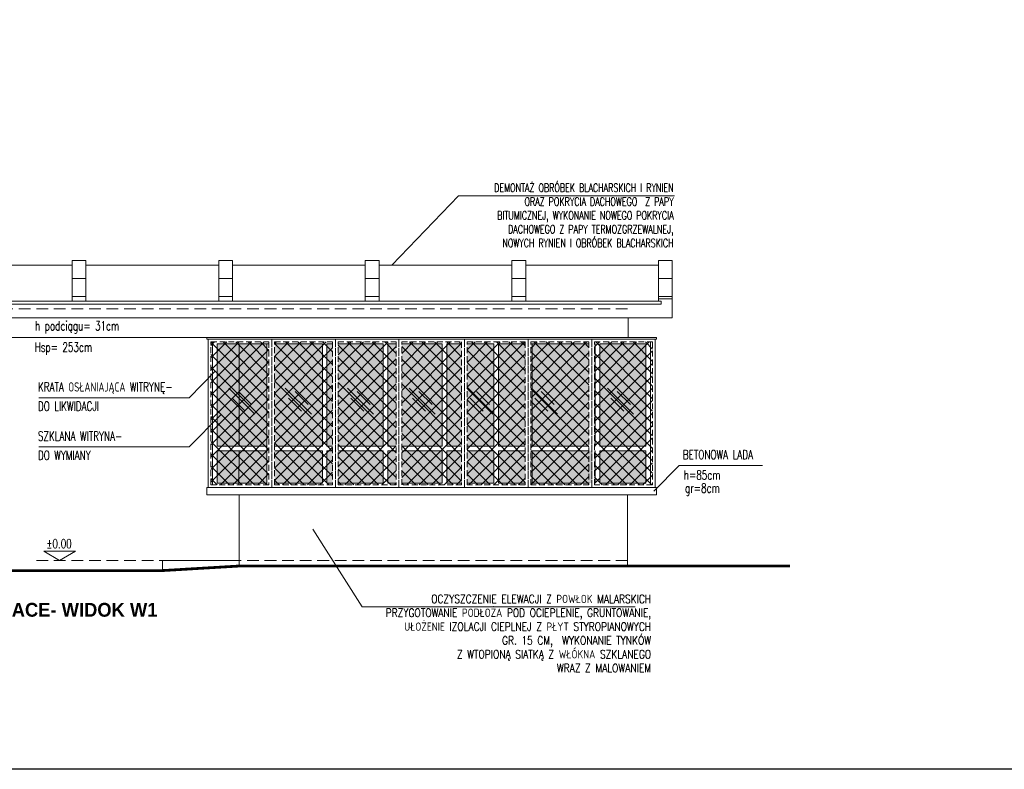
# Model space of a CAD drawing. Header units: millimetres. Extents: x 16698 to 93787, y -21104 to 39413.
# Tile 186 of 256: x 28724 to 29792, y 9527 to 10340. Entities that reach past the tile are written whole.
import ezdxf
from ezdxf.enums import TextEntityAlignment as Align

# ---------------------------------------------------------------- set-up
doc = ezdxf.new("R2010")
doc.units = ezdxf.units.MM
doc.linetypes.add('HIDDEN', pattern=[9.525, 6.35, -3.175])
for name, color, linetype, lineweight in [('!MODUS_OPIS', 3, 'Continuous', 13), ('__MODUS_ŚCIANY', 2, 'Continuous', 35), ('_MODUS_DEMONTAŻ', 251, 'HIDDEN', 13), ('Hatch', 4, 'Continuous', 5), ('Okna', 3, 'Continuous', 13), ('Opis', 8, 'Continuous', 13), ('Widok', 1, 'Continuous', 15)]:
    doc.layers.add(name, color=color, linetype=linetype, lineweight=lineweight)
doc.styles.add('ARCHETYP', font='romans.shx', dxfattribs={"height": 15})
doc.styles.add('STYLE10', font='arialbd.ttf')
doc.styles.add('TXT', font='simplex.shx', dxfattribs={"width": 0.8})

msp = doc.modelspace()

# ---------------------------------------------------------------- hatches: boundary and pattern name
at = {"layer": '_MODUS_DEMONTAŻ'}
h = msp.add_hatch(dxfattribs=at)
h.set_pattern_fill('ANSI37', color=256, scale=3)
h.set_pattern_definition([(45, (5744.09, 0), (-6.735192, 6.735192), []), (135, (5744.09, 0), (-6.735192, -6.735192), [])])
h.paths.add_polyline_path([(28931.49179, 9990.23322), (28994.49179, 9990.23322), (28994.49179, 9835.23322), (28931.49179, 9835.23322)])
h.paths.add_polyline_path([(29000.49179, 9990.23322), (29063.49179, 9990.23322), (29063.49179, 9835.23322), (29000.49179, 9835.23322)])
h.paths.add_polyline_path([(29069.49179, 9990.23322), (29132.49179, 9990.23322), (29132.49179, 9835.23322), (29069.49179, 9835.23322)])
h.paths.add_polyline_path([(29138.49179, 9990.23322), (29203.49179, 9990.23322), (29203.49179, 9835.23322), (29138.49179, 9835.23322)])
h.paths.add_polyline_path([(29209.53637, 9990.23322), (29272.53637, 9990.23322), (29272.53637, 9835.23322), (29209.53637, 9835.23322)])
h.paths.add_polyline_path([(29278.53637, 9990.23322), (29341.53637, 9990.23322), (29341.53637, 9835.23322), (29278.53637, 9835.23322)])
h.paths.add_polyline_path([(29347.53637, 9990.23322), (29410.53637, 9990.23322), (29410.53637, 9835.23322), (29347.53637, 9835.23322)])
at = {"layer": 'Hatch'}
h = msp.add_hatch(color=254, dxfattribs=at)
h.dxf.hatch_style = 1
h.paths.add_polyline_path([(29000.49179, 9988.23322), (29052.39454, 9988.23322), (29052.39454, 9877.23322), (29000.49179, 9877.23322)])
h.paths.add_polyline_path([(29052.39454, 9872.23322), (29000.49179, 9872.23322), (29000.49179, 9837.23322), (29052.39454, 9837.23322)])
h.paths.add_polyline_path([(28938.39432, 9988.23322), (28991.99179, 9988.23322), (28991.99179, 9877.23322), (28938.39432, 9877.23322)])
h.paths.add_polyline_path([(28938.39432, 9872.23322), (28991.99179, 9872.23322), (28991.99179, 9837.23322), (28938.39432, 9837.23322)])
h.paths.add_polyline_path([(29069.49179, 9872.23322), (29118.39454, 9872.23322), (29118.39454, 9837.23322), (29069.49179, 9837.23322)])
h.paths.add_polyline_path([(29118.39454, 9877.23322), (29069.49179, 9877.23322), (29069.49179, 9988.23322), (29118.39454, 9988.23322)])
h.paths.add_polyline_path([(29057.39454, 9988.23322), (29063.49179, 9988.23322), (29063.49179, 9877.23322), (29057.39454, 9877.23322)])
h.paths.add_polyline_path([(29057.39454, 9872.23322), (29063.49179, 9872.23322), (29063.49179, 9837.23322), (29057.39454, 9837.23322)])
h.paths.add_polyline_path([(29182.39454, 9988.23322), (29138.49179, 9988.23322), (29138.49179, 9877.23322), (29182.39454, 9877.23322)])
h.paths.add_polyline_path([(29138.49179, 9837.23322), (29182.39454, 9837.23322), (29182.39454, 9872.23322), (29138.49179, 9872.23322)])
h.paths.add_polyline_path([(29123.39454, 9872.23322), (29132.49179, 9872.23322), (29132.49179, 9837.23322), (29123.39454, 9837.23322)])
h.paths.add_polyline_path([(29203.49179, 9877.23322), (29187.39454, 9877.23322), (29187.39454, 9988.23322), (29203.49179, 9988.23322)])
h.paths.add_polyline_path([(29187.39454, 9872.23322), (29203.49179, 9872.23322), (29203.49179, 9837.23322), (29187.39454, 9837.23322)])
h.paths.add_polyline_path([(29209.53637, 9988.23322), (29238.39454, 9988.23322), (29238.39454, 9877.23322), (29209.53637, 9877.23322)])
h.paths.add_polyline_path([(29238.39454, 9872.23322), (29209.53637, 9872.23322), (29209.53637, 9837.23322), (29238.39454, 9837.23322)])
h.paths.add_polyline_path([(29243.39454, 9872.23322), (29272.53637, 9872.23322), (29272.53637, 9837.23322), (29243.39454, 9837.23322)])
h.paths.add_polyline_path([(29272.53637, 9877.23322), (29243.39454, 9877.23322), (29243.39454, 9988.23322), (29272.53637, 9988.23322)])
h.paths.add_polyline_path([(29278.53637, 9988.23322), (29341.53637, 9988.23322), (29341.53637, 9877.23322), (29278.53637, 9877.23322)])
h.paths.add_polyline_path([(29278.53637, 9872.23322), (29344.53637, 9872.23322), (29344.53637, 9837.23322), (29278.53637, 9837.23322)])
h.paths.add_polyline_path([(29353.39454, 9988.23322), (29403.39454, 9988.23322), (29403.39454, 9877.23322), (29353.39454, 9877.23322)])
h.paths.add_polyline_path([(29353.39454, 9837.23322), (29403.39454, 9837.23322), (29403.39454, 9872.23322), (29353.39454, 9872.23322)])
h.paths.add_polyline_path([(29348.39454, 9877.23322), (29347.53637, 9877.23322), (29347.53637, 9988.23322), (29348.39454, 9988.23322)])
h.paths.add_polyline_path([(29348.39454, 9872.23322), (29347.53637, 9872.23322), (29347.53637, 9837.23322), (29348.39454, 9837.23322)])
h = msp.add_hatch(color=254, dxfattribs=at)
h.dxf.hatch_style = 1
h.paths.add_polyline_path([(29123.39454, 9988.23322), (29132.49179, 9988.23322), (29132.49179, 9877.23322), (29123.39454, 9877.23322)])

# ---------------------------------------------------------------- linework, layer by layer
at = {"layer": '!MODUS_OPIS', "linetype": 'HIDDEN', "ltscale": 2}
for points in [[(29383.49179, 10026.23322), (28145.80774, 10026.23322)], [(29383.49179, 9995.23322), (28145.80774, 9995.23322)], [(29383.49179, 9753.23322), (28741.46495, 9753.23322)]]:
    msp.add_lwpolyline(points, dxfattribs=at)
at = {"layer": '!MODUS_OPIS'}
msp.add_lwpolyline([(28767.44571, 9753.23322), (28784.76622, 9763.23322), (28750.12521, 9763.23322)], close=True, dxfattribs=at)
at = {"layer": '__MODUS_ŚCIANY', "ltscale": 2, "const_width": 3}
msp.add_lwpolyline([(28226.81838, 9742.23322), (28879.12221, 9742.23322), (28963.43555, 9747.23322), (29559.62994, 9747.23322)], dxfattribs=at)
at = {"layer": '_MODUS_DEMONTAŻ'}
for points in [[(28928.49179, 9993.23322), (28997.49179, 9993.23322), (28997.49179, 9832.23322), (28928.49179, 9832.23322)], [(28931.49179, 9990.23322), (28994.49179, 9990.23322), (28994.49179, 9835.23322), (28931.49179, 9835.23322)], [(28997.49179, 9993.23322), (29066.49179, 9993.23322), (29066.49179, 9832.23322), (28997.49179, 9832.23322)], [(29000.49179, 9990.23322), (29063.49179, 9990.23322), (29063.49179, 9835.23322), (29000.49179, 9835.23322)], [(29066.49179, 9993.23322), (29135.49179, 9993.23322), (29135.49179, 9832.23322), (29066.49179, 9832.23322)], [(29069.49179, 9990.23322), (29132.49179, 9990.23322), (29132.49179, 9835.23322), (29069.49179, 9835.23322)], [(29135.49179, 9993.23322), (29206.53637, 9993.23322), (29206.53637, 9832.23322), (29135.49179, 9832.23322)], [(29138.49179, 9990.23322), (29203.49179, 9990.23322), (29203.49179, 9835.23322), (29138.49179, 9835.23322)], [(29206.53637, 9993.23322), (29275.53637, 9993.23322), (29275.53637, 9832.23322), (29206.53637, 9832.23322)], [(29209.53637, 9990.23322), (29272.53637, 9990.23322), (29272.53637, 9835.23322), (29209.53637, 9835.23322)], [(29275.53637, 9993.23322), (29344.53637, 9993.23322), (29344.53637, 9832.23322), (29275.53637, 9832.23322)], [(29278.53637, 9990.23322), (29341.53637, 9990.23322), (29341.53637, 9835.23322), (29278.53637, 9835.23322)], [(29344.53637, 9993.23322), (29413.53637, 9993.23322), (29413.53637, 9832.23322), (29344.53637, 9832.23322)], [(29347.53637, 9990.23322), (29410.53637, 9990.23322), (29410.53637, 9835.23322), (29347.53637, 9835.23322)]]:
    msp.add_lwpolyline(points, close=True, dxfattribs=at)
at = {"layer": 'DEFPOINTS', "color": 1, "ltscale": 2}
msp.add_lwpolyline([(27619.20481, 11825.55027), (33363.29476, 11825.55027), (33363.29476, 9526.61475), (27619.20481, 9526.61475)], close=True, dxfattribs=at)
at = {"layer": 'Hatch'}
for points in [[(28950.9251, 9940.05145), (28979.20937, 9911.76718)], [(28961.48871, 9936.55891), (28975.63084, 9922.41677)], [(29012.17521, 9940.05145), (29040.45948, 9911.76718)], [(29022.73882, 9936.55891), (29036.88096, 9922.41677)], [(29079.67521, 9940.05145), (29107.95948, 9911.76718)], [(29090.23882, 9936.55891), (29104.38096, 9922.41677)], [(29146.63596, 9940.05145), (29174.92023, 9911.76718)], [(29157.19957, 9936.55891), (29171.34171, 9922.41677)], [(29209.03206, 9940.05145), (29237.31633, 9911.76718)], [(29219.59567, 9936.55891), (29233.73781, 9922.41677)], [(29279.26674, 9940.05145), (29307.55101, 9911.76718)], [(29289.83035, 9936.55891), (29303.97248, 9922.41677)], [(29361.78023, 9940.05145), (29390.0645, 9911.76718)], [(29372.34385, 9936.55891), (29386.48598, 9922.41677)], [(28954.46063, 9929.44485), (28968.60277, 9915.30271)], [(29015.71074, 9929.44485), (29029.85288, 9915.30271)], [(29083.21074, 9929.44485), (29097.35288, 9915.30271)], [(29150.17149, 9929.44485), (29164.31363, 9915.30271)], [(29212.5676, 9929.44485), (29226.70973, 9915.30271)], [(29282.80227, 9929.44485), (29296.9444, 9915.30271)], [(29365.31577, 9929.44485), (29379.4579, 9915.30271)]]:
    msp.add_lwpolyline(points, dxfattribs=at)
at = {"layer": 'Okna', "ltscale": 2}
for points in [[(28933.39432, 9990.23322), (28933.39432, 9835.23322)], [(28938.39432, 9988.23322), (28938.39432, 9877.23322), (28991.99179, 9877.23322)], [(28938.39432, 9988.23322), (28994.49179, 9988.23322)], [(29000.49179, 9877.23322), (29052.39454, 9877.23322), (29052.39454, 9988.23322)], [(29000.49179, 9988.23322), (29052.39454, 9988.23322)], [(29057.39454, 9988.23322), (29057.39454, 9877.23322), (29063.49179, 9877.23322)], [(29057.39454, 9988.23322), (29063.49179, 9988.23322)], [(29118.39454, 9988.23322), (29118.39454, 9877.23322), (29069.49179, 9877.23322)], [(29069.49179, 9988.23322), (29118.39454, 9988.23322)], [(29132.49179, 9877.23322), (29123.39454, 9877.23322), (29123.39454, 9988.23322), (29132.49179, 9988.23322)], [(29123.39454, 9988.23322), (29132.49179, 9988.23322)], [(29182.39454, 9988.23322), (29182.39454, 9877.23322), (29138.49179, 9877.23322)], [(29138.49179, 9988.23322), (29182.39454, 9988.23322)], [(29203.49179, 9877.23322), (29187.39454, 9877.23322), (29187.39454, 9988.23322)], [(29187.39454, 9988.23322), (29203.49179, 9988.23322)], [(29238.39454, 9988.23322), (29238.39454, 9877.23322), (29209.53637, 9877.23322)], [(29209.53637, 9988.23322), (29238.39454, 9988.23322)], [(29272.53637, 9877.23322), (29243.39454, 9877.23322), (29243.39454, 9988.23322)], [(29243.39454, 9988.23322), (29272.53637, 9988.23322)], [(29278.53637, 9988.23322), (29341.53637, 9988.23322)], [(29348.39454, 9988.23322), (29348.39454, 9877.23322), (29347.53637, 9877.23322)], [(29348.39454, 9988.23322), (29347.53637, 9988.23322)], [(29353.39454, 9988.23322), (29353.39454, 9877.23322), (29403.39454, 9877.23322), (29403.39454, 9988.23322)], [(29353.39454, 9988.23322), (29403.39454, 9988.23322)], [(29408.39454, 9835.23322), (29408.39454, 9990.23322)], [(28991.99179, 9872.23322), (28938.39432, 9872.23322), (28938.39432, 9837.23322), (28991.99179, 9837.23322)], [(29000.49179, 9837.23322), (29052.39454, 9837.23322), (29052.39454, 9872.23322), (29000.49179, 9872.23322)], [(29063.49179, 9872.23322), (29057.39454, 9872.23322), (29057.39454, 9837.23322), (29063.49179, 9837.23322)], [(29069.49179, 9872.23322), (29118.39454, 9872.23322), (29118.39454, 9837.23322), (29069.49179, 9837.23322)], [(29132.49179, 9837.23322), (29123.39454, 9837.23322), (29123.39454, 9872.23322), (29132.49179, 9872.23322)], [(29138.49179, 9872.23322), (29182.39454, 9872.23322), (29182.39454, 9837.23322), (29138.49179, 9837.23322)], [(29203.49179, 9837.23322), (29187.39454, 9837.23322), (29187.39454, 9872.23322), (29203.49179, 9872.23322)], [(29209.53637, 9872.23322), (29238.39454, 9872.23322), (29238.39454, 9837.23322), (29209.53637, 9837.23322)], [(29272.53637, 9837.23322), (29243.39454, 9837.23322), (29243.39454, 9872.23322), (29272.53637, 9872.23322)], [(29278.53637, 9877.23322), (29341.53637, 9877.23322)], [(29278.53637, 9872.23322), (29341.53637, 9872.23322)], [(29347.53637, 9872.23322), (29348.39454, 9872.23322), (29348.39454, 9837.23322), (29347.53637, 9837.23322)], [(29403.39454, 9837.23322), (29353.39454, 9837.23322), (29353.39454, 9872.23322), (29403.39454, 9872.23322), (29403.39454, 9837.23322), (29353.39454, 9837.23322)], [(29278.53637, 9837.23322), (29341.53637, 9837.23322)]]:
    msp.add_lwpolyline(points, dxfattribs=at)
at = {"layer": 'Opis', "ltscale": 0.7}
msp.add_lwpolyline([(29127.67406, 10073.69199), (29199.91341, 10148.79028), (29434.29092, 10148.79028)], dxfattribs=at)
at = {"layer": 'Opis'}
for points in [[(28908.08186, 9929.74302), (28936.15058, 9958.63563)], [(28744.72249, 9929.74302), (28908.08186, 9929.74302)], [(28908.08186, 9876.43693), (28942.23945, 9911.06927)], [(28744.72249, 9876.43693), (28908.08186, 9876.43693)], [(29411.79034, 9828.2543), (29439.48155, 9856.33038)], [(29529.85168, 9856.33038), (29439.48155, 9856.33038)]]:
    msp.add_lwpolyline(points, dxfattribs=at)
at = {"layer": 'Opis', "color": 6, "ltscale": 0.7}
msp.add_lwpolyline([(29391.8285, 9702.86007), (29095.47485, 9702.86007), (29042.17083, 9787.09314)], dxfattribs=at)
at = {"layer": 'Widok', "ltscale": 2}
for points in [[(28636.99179, 10073.69199), (28780.99179, 10073.69199)], [(28795.99179, 10073.69199), (28939.99179, 10073.69199)], [(28954.99179, 10073.69199), (29098.99179, 10073.69199)], [(29113.99179, 10073.69199), (29257.99179, 10073.69199)], [(29272.99179, 10073.69199), (29416.99179, 10073.69199)], [(29431.99179, 10016.39424), (29431.99179, 10039.40704), (29416.99179, 10039.40704), (29416.99179, 10034.40704), (29272.99179, 10034.40704), (29272.99179, 10039.40704), (29257.99179, 10039.40704), (29257.99179, 10034.40704), (29113.99179, 10034.40704), (29113.99179, 10039.40704), (29098.99179, 10039.40704), (29098.99179, 10034.40704), (28954.99179, 10034.40704), (28954.99179, 10039.40704), (28939.99179, 10039.40704), (28939.99179, 10034.40704), (28795.99179, 10034.40704), (28795.99179, 10039.40704), (28780.99179, 10039.40704), (28780.99179, 10034.40704), (28636.99179, 10034.40704)], [(28303.99179, 10016.39424), (29431.99179, 10016.39424)], [(29384.29475, 10016.39424), (29384.29475, 9995.23322)], [(28636.99179, 9995.23322), (28961.99179, 9995.23322)], [(28991.99179, 9988.23322), (28991.99179, 9835.23322)], [(29279.99179, 9988.23322), (29279.99179, 9877.23322)], [(29279.99179, 9872.23322), (29279.99179, 9837.23322)], [(28961.99179, 9824.23322), (28961.99179, 9747.1476)], [(29383.49179, 9824.23322), (29383.49179, 9747.23322)], [(28878.99179, 9742.23322), (28878.99179, 9753.23322), (28961.99179, 9753.23322)]]:
    msp.add_lwpolyline(points, dxfattribs=at)
for points in [[(28780.99179, 10078.69199), (28795.99179, 10078.69199), (28795.99179, 10059.08589), (28780.99179, 10059.08589)], [(28939.99179, 10078.69199), (28954.99179, 10078.69199), (28954.99179, 10059.08589), (28939.99179, 10059.08589)], [(29098.99179, 10078.69199), (29113.99179, 10078.69199), (29113.99179, 10059.08589), (29098.99179, 10059.08589)], [(29257.99179, 10078.69199), (29272.99179, 10078.69199), (29272.99179, 10059.08589), (29257.99179, 10059.08589)], [(29416.99179, 10078.69199), (29431.99179, 10078.69199), (29431.99179, 10059.08589), (29416.99179, 10059.08589)], [(29419.99179, 10034.40704), (28315.99179, 10034.40704), (28315.99179, 10031.40704), (29419.99179, 10031.40704)], [(29416.99179, 10039.40704), (29431.99179, 10039.40704), (29431.99179, 10036.87403), (29416.99179, 10036.87403)], [(28926.99179, 9993.23322), (29415.03637, 9993.23322), (29415.03637, 9995.23322), (28926.99179, 9995.23322)], [(28928.49179, 9993.23322), (29413.53637, 9993.23322), (29413.53637, 9832.23322), (28928.49179, 9832.23322)], [(28928.49179, 9993.23322), (29413.53637, 9993.23322), (29413.53637, 9832.23322), (28928.49179, 9832.23322)], [(28926.99179, 9832.23322), (29415.03637, 9832.23322), (29415.03637, 9824.23322), (28926.99179, 9824.23322)]]:
    msp.add_lwpolyline(points, close=True, dxfattribs=at)
at = {"layer": 'Widok', "color": 1}
for points in [[(28780.99179, 10059.08589), (28795.99179, 10059.08589), (28795.99179, 10039.40704), (28780.99179, 10039.40704)], [(28939.99179, 10059.08589), (28954.99179, 10059.08589), (28954.99179, 10039.40704), (28939.99179, 10039.40704)], [(29098.99179, 10059.08589), (29113.99179, 10059.08589), (29113.99179, 10039.40704), (29098.99179, 10039.40704)], [(29257.99179, 10059.08589), (29272.99179, 10059.08589), (29272.99179, 10039.40704), (29257.99179, 10039.40704)], [(29416.99179, 10059.08589), (29431.99179, 10059.08589), (29431.99179, 10039.40704), (29416.99179, 10039.40704)]]:
    msp.add_lwpolyline(points, close=True, dxfattribs=at)
at = {"layer": 'Widok'}
for points in [[(28961.99179, 9988.23322), (28961.99179, 9877.23322)], [(28961.99179, 9872.23322), (28961.842, 9835.91082)]]:
    msp.add_lwpolyline(points, dxfattribs=at)

# ---------------------------------------------------------------- texts
at = {"layer": '!MODUS_OPIS', "style": 'TXT', "width": 0.7}
msp.add_text('%%P0.00', height=10, dxfattribs=at).set_placement((28766.76047, 9766.47752), align=Align.CENTER)
at = {"layer": 'Opis', "style": 'ARCHETYP', "width": 0.7}
for s, rotation, p in [('h podciągu= 31cm', 0.00000004, (28740.65802, 10002.7713)), ('Hsp= 253cm', 0.00000004, (28740.37708, 9979.63894)), ('KRATA OSŁANIAJĄCA WITRYNĘ-', 359.99999996, (28743.85182, 9936.44384)), ('DO LIKWIDACJI', 359.99999996, (28743.85182, 9915.58871)), ('SZKLANA WITRYNA-', 359.99999996, (28743.85182, 9883.13776)), ('DO WYMIANY', 359.99999996, (28743.85182, 9862.28262)), ('BETONOWA LADA', 0.00000004, (29443.38901, 9863.03121)), ('h=85cm', 0.00000004, (29444.47648, 9840.96564)), ('gr=8cm', 0.00000004, (29445.81123, 9826.74934))]:
    msp.add_text(s, height=10, rotation=rotation, dxfattribs=at).set_placement(p)
at = {"layer": 'Opis', "ltscale": 0.7, "style": 'STYLE10', "width": 0.95}
msp.add_text('KIOSK HANDLOWY -  PROJEKTOWANE PRACE- WIDOK W1', height=15, rotation=359.99998992, dxfattribs=at).set_placement((28302.94516, 9692.17724))
at = {"layer": 'Opis', "ltscale": 0.7, "insert": (29200.66158, 10162.06642), "char_height": 9, "attachment_point": 1, "style": 'TXT'}
msp.add_mtext_dynamic_manual_height_columns('\\pxqr;{\\W0.7;\\C6;DEMONTAŻ OBRÓBEK BLACHARSKICH I RYNIEN ORAZ POKRYCIA DACHOWEGO  Z PAPY BITUMICZNEJ, WYKONANIE NOWEGO POKRYCIA DACHOWEGO Z PAPY TERMOZGRZEWALNEJ, NOWYCH RYNIEN I OBRÓBEK BLACHARSKICH}', width=232.750671, gutter_width=12.5, heights=[0], dxfattribs=at)
at = {"layer": 'Opis', "color": 6, "ltscale": 0.7, "insert": (29096.69427, 9745.94898), "char_height": 9, "attachment_point": 1, "style": 'TXT'}
msp.add_mtext_dynamic_manual_height_columns('\\pxqr;\\P\\POCZYSZCZENIE ELEWACJI Z POWŁOK MALARSKICH\\PPRZYGOTOWANIE PODŁOŻA POD OCIEPLENIE, GRUNTOWANIE, UŁOŻENIE IZOLACJI CIEPLNEJ Z PŁYT STYROPIANOWYCH GR. 15 CM,  WYKONANIE TYNKÓW \\PZ WTOPIONĄ SIATKĄ Z WŁÓKNA SZKLANEGO \\PWRAZ Z MALOWANIEM', width=312.327532, gutter_width=12.5, heights=[0], dxfattribs=at)

doc.saveas('drawing.dxf')
